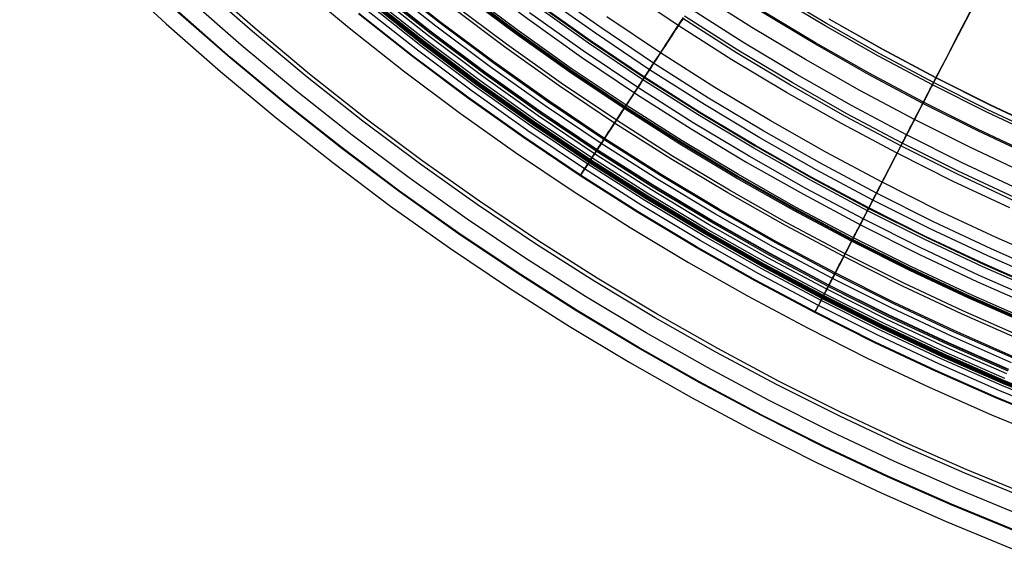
# Model space of a CAD drawing. Header units: millimetres. Extents: x -14 to 488, y -50 to 50.
# Tile 32 of 256: x 183.3 to 195.76, y -33.18 to -26.49. Entities that reach past the tile are written whole.
import ezdxf

# ---------------------------------------------------------------- set-up
doc = ezdxf.new("R2010")
doc.units = ezdxf.units.MM
doc.header["$MEASUREMENT"] = 0
doc.layers.add('Default', color=7, linetype='Continuous')

msp = doc.modelspace()

# ---------------------------------------------------------------- linework, layer by layer
at = {"layer": 'Default'}
for points in [[(183.296, -20.264), (183.914, -21.029), (184.554, -21.774), (185.217, -22.5), (185.902, -23.206), (186.503, -23.792), (187.119, -24.362), (187.75, -24.916), (188.395, -25.454), (189.053, -25.975), (189.725, -26.479), (190.409, -26.965), (191.106, -27.433), (191.799, -27.874), (192.504, -28.298), (193.219, -28.703), (193.944, -29.09), (194.679, -29.459), (195.422, -29.81), (196.175, -30.141)], [(184.48, -25.922), (185.152, -26.544), (185.84, -27.148), (186.543, -27.734), (187.26, -28.302), (187.993, -28.851), (188.739, -29.381), (189.498, -29.892), (190.255, -30.373), (191.023, -30.834), (191.802, -31.277), (192.593, -31.699), (193.394, -32.101), (194.205, -32.483), (195.025, -32.844), (195.854, -33.185)], [(196.064, -32.561), (195.262, -32.232), (194.465, -31.881), (193.674, -31.509), (192.889, -31.116), (192.111, -30.701), (191.341, -30.265), (190.58, -29.808), (189.828, -29.33), (189.087, -28.832), (188.358, -28.314), (187.64, -27.776), (186.936, -27.219), (186.245, -26.643), (185.569, -26.049)], [(196.082, -32.514), (195.282, -32.185), (194.486, -31.836), (193.696, -31.464), (192.912, -31.071), (192.135, -30.657), (191.366, -30.222), (190.606, -29.765), (189.856, -29.288), (189.116, -28.791), (188.387, -28.274), (187.671, -27.737), (186.967, -27.18), (186.278, -26.605), (185.602, -26.012)], [(186.795, -26.032), (187.469, -26.594), (188.157, -27.138), (188.859, -27.665), (189.574, -28.173), (190.302, -28.663), (191.027, -29.124), (191.763, -29.566), (192.511, -29.99), (193.269, -30.395), (194.036, -30.78), (194.813, -31.146), (195.6, -31.493), (196.394, -31.819)], [(186.795, -26.032), (187.469, -26.594), (188.157, -27.138), (188.859, -27.665), (189.574, -28.173), (190.302, -28.663), (191.027, -29.124), (191.763, -29.566), (192.511, -29.99), (193.269, -30.395), (194.036, -30.78), (194.813, -31.146), (195.6, -31.493), (196.394, -31.819)], [(195.856, -30.835), (195.094, -30.5), (194.337, -30.144), (193.586, -29.768), (192.842, -29.371), (192.105, -28.954), (191.377, -28.517), (190.659, -28.06), (189.95, -27.584), (189.252, -27.088), (188.566, -26.574), (187.892, -26.041)], [(195.88, -30.778), (195.119, -30.443), (194.364, -30.088), (193.614, -29.713), (192.872, -29.317), (192.137, -28.9), (191.41, -28.464), (190.693, -28.008), (189.985, -27.533), (189.289, -27.038), (188.604, -26.525), (187.931, -25.993)], [(195.886, -30.764), (195.126, -30.429), (194.37, -30.074), (193.621, -29.699), (192.879, -29.303), (192.144, -28.887), (191.418, -28.451), (190.701, -27.995), (189.994, -27.52), (189.298, -27.026), (188.613, -26.513), (187.941, -25.981)], [(195.795, -30.977), (195.03, -30.641), (194.269, -30.283), (193.515, -29.905), (192.767, -29.506), (192.027, -29.088), (191.296, -28.648), (190.574, -28.19), (189.862, -27.711), (189.161, -27.213), (188.472, -26.696), (187.795, -26.161)], [(195.811, -30.941), (195.046, -30.605), (194.286, -30.248), (193.533, -29.87), (192.786, -29.472), (192.047, -29.053), (191.317, -28.615), (190.596, -28.156), (189.885, -27.678), (189.185, -27.181), (188.496, -26.665), (187.82, -26.13)], [(195.818, -30.925), (195.053, -30.589), (194.294, -30.232), (193.541, -29.854), (192.795, -29.456), (192.056, -29.038), (191.326, -28.6), (190.605, -28.142), (189.895, -27.664), (189.195, -27.167), (188.507, -26.651), (187.831, -26.117)], [(195.819, -30.921), (195.055, -30.585), (194.296, -30.228), (193.543, -29.851), (192.797, -29.453), (192.058, -29.035), (191.328, -28.597), (190.607, -28.139), (189.897, -27.661), (189.197, -27.164), (188.509, -26.648), (187.833, -26.114)], [(196.063, -30.348), (195.313, -30.018), (194.568, -29.668), (193.829, -29.298), (193.097, -28.907), (192.372, -28.497), (191.656, -28.067), (190.948, -27.617), (190.251, -27.148), (189.564, -26.661), (188.889, -26.155)], [(196.069, -30.333), (195.319, -30.004), (194.575, -29.654), (193.836, -29.283), (193.104, -28.893), (192.38, -28.483), (191.664, -28.053), (190.957, -27.604), (190.26, -27.135), (189.574, -26.648), (188.899, -26.142)], [(196.073, -30.323), (195.324, -29.994), (194.579, -29.644), (193.841, -29.274), (193.109, -28.884), (192.385, -28.474), (191.67, -28.044), (190.963, -27.595), (190.266, -27.126), (189.58, -26.639), (188.905, -26.133)], [(196.082, -30.302), (195.333, -29.973), (194.589, -29.623), (193.852, -29.254), (193.121, -28.864), (192.397, -28.454), (191.682, -28.025), (190.975, -27.576), (190.279, -27.108), (189.594, -26.621), (188.919, -26.115)], [(196.331, -29.717), (195.596, -29.394), (194.867, -29.051), (194.144, -28.689), (193.427, -28.306), (192.717, -27.905), (192.016, -27.484), (191.323, -27.043), (190.641, -26.584), (189.968, -26.107)], [(195.832, -28.875), (195.116, -28.539), (194.405, -28.182), (193.701, -27.807), (193.004, -27.412), (192.315, -26.999), (191.635, -26.566), (190.965, -26.116)], [(196.031, -28.439), (195.326, -28.107), (194.626, -27.756), (193.932, -27.387), (193.246, -26.998), (192.568, -26.591), (191.898, -26.165)], [(196.236, -27.989), (195.541, -27.662), (194.853, -27.317), (194.17, -26.953), (193.495, -26.571), (192.827, -26.17)], [(196.25, -27.958), (195.556, -27.632), (194.868, -27.287), (194.187, -26.924), (193.512, -26.542), (192.845, -26.141)], [(195.981, -32.768), (195.175, -32.437), (194.373, -32.084), (193.576, -31.71), (192.786, -31.314), (192.003, -30.896), (191.228, -30.458), (190.462, -29.998), (189.706, -29.517), (188.961, -29.016), (188.226, -28.494), (187.504, -27.953), (186.795, -27.392), (186.1, -26.813), (185.419, -26.215)], [(196.507, -31.44), (195.733, -31.123), (194.964, -30.785), (194.2, -30.425), (193.442, -30.046), (192.691, -29.645), (191.948, -29.224), (191.213, -28.783), (190.488, -28.322), (189.772, -27.841), (189.068, -27.341), (188.375, -26.822), (187.695, -26.284)], [(196.517, -31.415), (195.744, -31.098), (194.975, -30.76), (194.212, -30.401), (193.454, -30.022), (192.704, -29.622), (191.961, -29.201), (191.227, -28.76), (190.502, -28.299), (189.788, -27.819), (189.084, -27.319), (188.392, -26.8), (187.712, -26.263)], [(196.522, -31.403), (195.749, -31.086), (194.981, -30.748), (194.218, -30.389), (193.461, -30.01), (192.711, -29.61), (191.968, -29.189), (191.234, -28.749), (190.51, -28.288), (189.795, -27.808), (189.092, -27.308), (188.4, -26.79), (187.721, -26.252)], [(196.527, -31.391), (195.754, -31.074), (194.986, -30.736), (194.223, -30.377), (193.467, -29.998), (192.717, -29.598), (191.975, -29.178), (191.241, -28.738), (190.517, -28.277), (189.803, -27.797), (189.099, -27.298), (188.408, -26.779), (187.729, -26.242)], [(196.532, -31.378), (195.759, -31.061), (194.992, -30.724), (194.229, -30.365), (193.473, -29.986), (192.723, -29.587), (191.981, -29.167), (191.248, -28.726), (190.524, -28.266), (189.81, -27.786), (189.107, -27.287), (188.416, -26.769), (187.737, -26.232)], [(195.771, -31.035), (195.003, -30.698), (194.242, -30.34), (193.486, -29.961), (192.737, -29.562), (191.996, -29.142), (191.263, -28.702), (190.54, -28.242), (189.826, -27.763), (189.124, -27.264), (188.433, -26.746), (187.755, -26.21)], [(195.993, -30.512), (195.239, -30.18), (194.49, -29.828), (193.747, -29.456), (193.011, -29.063), (192.282, -28.651), (191.562, -28.218), (190.851, -27.766), (190.15, -27.295), (189.459, -26.804), (188.78, -26.295)], [(195.993, -30.511), (195.239, -30.18), (194.49, -29.828), (193.747, -29.455), (193.011, -29.063), (192.282, -28.65), (191.562, -28.218), (190.851, -27.766), (190.15, -27.295), (189.46, -26.804), (188.781, -26.295)], [(189.841, -26.281), (190.518, -26.762), (191.205, -27.224), (191.902, -27.667), (192.608, -28.091), (193.323, -28.496), (194.045, -28.881), (194.773, -29.246), (195.507, -29.591), (196.246, -29.916)], [(196.249, -29.911), (195.509, -29.585), (194.775, -29.24), (194.047, -28.875), (193.326, -28.491), (192.611, -28.086), (191.905, -27.662), (191.208, -27.219), (190.521, -26.757), (189.844, -26.277)], [(196.293, -29.807), (195.556, -29.483), (194.825, -29.139), (194.099, -28.775), (193.38, -28.392), (192.668, -27.989), (191.965, -27.566), (191.27, -27.125), (190.585, -26.664), (189.911, -26.186)], [(195.902, -32.968), (195.091, -32.635), (194.284, -32.28), (193.483, -31.903), (192.688, -31.505), (191.9, -31.085), (191.12, -30.643), (190.349, -30.181), (189.589, -29.697), (188.838, -29.193), (188.1, -28.668), (187.373, -28.123), (186.66, -27.559), (185.96, -26.976), (185.275, -26.375)], [(195.906, -32.96), (195.094, -32.627), (194.288, -32.272), (193.486, -31.895), (192.692, -31.497), (191.904, -31.077), (191.125, -30.636), (190.354, -30.173), (189.593, -29.689), (188.843, -29.185), (188.105, -28.661), (187.379, -28.116), (186.665, -27.552), (185.966, -26.969), (185.281, -26.368)], [(196.443, -31.602), (195.665, -31.283), (194.892, -30.943), (194.124, -30.582), (193.362, -30.2), (192.607, -29.798), (191.86, -29.375), (191.121, -28.931), (190.392, -28.468), (189.673, -27.984), (188.965, -27.482), (188.269, -26.96), (187.585, -26.419)], [(196.446, -31.594), (195.669, -31.275), (194.896, -30.935), (194.128, -30.574), (193.366, -30.192), (192.612, -29.79), (191.865, -29.367), (191.126, -28.924), (190.397, -28.46), (189.678, -27.977), (188.971, -27.474), (188.275, -26.953), (187.591, -26.412)], [(196.481, -31.507), (195.705, -31.189), (194.934, -30.85), (194.169, -30.49), (193.409, -30.11), (192.656, -29.708), (191.911, -29.287), (191.175, -28.844), (190.448, -28.382), (189.731, -27.9), (189.025, -27.399), (188.331, -26.879), (187.65, -26.34)], [(195.977, -30.549), (195.222, -30.217), (194.472, -29.864), (193.729, -29.491), (192.992, -29.098), (192.262, -28.685), (191.541, -28.252), (190.829, -27.8), (190.127, -27.328), (189.436, -26.837), (188.756, -26.327)], [(196.187, -30.055), (195.444, -29.729), (194.707, -29.382), (193.975, -29.015), (193.25, -28.629), (192.532, -28.222), (191.823, -27.796), (191.122, -27.351), (190.432, -26.887), (189.752, -26.404)], [(196.233, -29.947), (195.493, -29.621), (194.758, -29.276), (194.029, -28.91), (193.307, -28.525), (192.592, -28.12), (191.885, -27.696), (191.187, -27.252), (190.499, -26.79), (189.821, -26.309)], [(195.941, -28.637), (195.23, -28.303), (194.526, -27.95), (193.827, -27.577), (193.136, -27.186), (192.453, -26.776), (191.779, -26.347)], [(196.127, -28.229), (195.426, -27.899), (194.732, -27.551), (194.043, -27.184), (193.362, -26.799), (192.689, -26.394)], [(196.134, -28.213), (195.434, -27.884), (194.74, -27.536), (194.052, -27.169), (193.371, -26.784), (192.698, -26.38)], [(189.725, -26.479), (190.409, -26.965), (191.106, -27.433), (191.799, -27.874), (192.504, -28.298), (193.219, -28.703), (193.944, -29.09), (194.679, -29.459), (195.422, -29.81), (196.175, -30.141)], [(196.392, -29.572), (195.662, -29.251), (194.936, -28.91), (194.216, -28.549), (193.503, -28.168), (192.797, -27.769), (192.099, -27.35), (191.41, -26.912), (190.73, -26.455)], [(195.875, -28.781), (195.161, -28.445), (194.453, -28.09), (193.751, -27.716), (193.057, -27.323), (192.37, -26.91), (191.692, -26.479)], [(195.892, -28.745), (195.178, -28.41), (194.471, -28.056), (193.77, -27.682), (193.076, -27.289), (192.391, -26.877), (191.713, -26.447)], [(196.277, -27.898), (195.585, -27.573), (194.898, -27.229), (194.218, -26.866), (193.545, -26.485)], [(196.277, -27.897), (195.586, -27.572), (194.899, -27.228), (194.219, -26.865), (193.546, -26.484)]]:
    msp.add_lwpolyline(points, dxfattribs=at)
at = {"layer": 'Default', "extrusion": (0.836995, -0.547211, 0)}
for points in [[(81.614, 22.217), (81.613, 22.187), (81.612, 22.156), (81.61, 22.125), (81.608, 22.094), (81.604, 22.062), (81.6, 22.031), (81.595, 21.999), (81.589, 21.967), (81.582, 21.935), (81.575, 21.903), (81.566, 21.871), (81.557, 21.839), (81.547, 21.807), (81.536, 21.774), (81.523, 21.742), (81.511, 21.711), (81.497, 21.679), (81.482, 21.647), (81.466, 21.616), (81.45, 21.585), (81.432, 21.554), (81.414, 21.524), (81.394, 21.494), (81.374, 21.464), (81.353, 21.435), (81.331, 21.406), (81.309, 21.378), (81.285, 21.35), (81.261, 21.322), (81.236, 21.296), (81.21, 21.269), (81.183, 21.244), (81.156, 21.219), (81.128, 21.195), (81.1, 21.171), (81.071, 21.149), (81.041, 21.127), (81.011, 21.105), (80.98, 21.085), (80.949, 21.065), (80.917, 21.046), (80.885, 21.028), (80.852, 21.011), (80.819, 20.994), (80.786, 20.979), (80.753, 20.964), (80.719, 20.95), (80.685, 20.937), (80.652, 20.925), (80.617, 20.914), (80.583, 20.903), (80.549, 20.894), (80.515, 20.885), (80.48, 20.877), (80.446, 20.87), (80.412, 20.864), (80.378, 20.858), (80.344, 20.853), (80.31, 20.849), (80.277, 20.846), (80.243, 20.844), (80.21, 20.842), (80.177, 20.841), (80.145, 20.841), (80.112, 20.841), (80.079, 20.842), (80.046, 20.844), (80.013, 20.846), (79.979, 20.849), (79.946, 20.853), (79.912, 20.858), (79.878, 20.864), (79.843, 20.87), (79.809, 20.877), (79.775, 20.885), (79.741, 20.894), (79.706, 20.903), (79.672, 20.914), (79.638, 20.925), (79.604, 20.937), (79.57, 20.95), (79.537, 20.964), (79.503, 20.979), (79.47, 20.994), (79.437, 21.011), (79.405, 21.028), (79.373, 21.046), (79.341, 21.065), (79.31, 21.085), (79.279, 21.105), (79.249, 21.127), (79.219, 21.149), (79.19, 21.171), (79.161, 21.195), (79.133, 21.219), (79.106, 21.244), (79.08, 21.269), (79.054, 21.296), (79.029, 21.322), (79.005, 21.35), (78.981, 21.378), (78.958, 21.406), (78.936, 21.435), (78.915, 21.464), (78.895, 21.494), (78.876, 21.524), (78.858, 21.554), (78.84, 21.585), (78.824, 21.616), (78.808, 21.647), (78.793, 21.679), (78.779, 21.711), (78.766, 21.742), (78.754, 21.774), (78.743, 21.807), (78.733, 21.839), (78.723, 21.871), (78.715, 21.903), (78.707, 21.935), (78.701, 21.967), (78.695, 21.999), (78.69, 22.031), (78.685, 22.062), (78.682, 22.094), (78.679, 22.125), (78.677, 22.156), (78.676, 22.187), (78.676, 22.217)], [(78.676, 22.217), (78.676, 22.248), (78.677, 22.279), (78.679, 22.31), (78.682, 22.341), (78.685, 22.373), (78.69, 22.404), (78.695, 22.436), (78.701, 22.468), (78.707, 22.5), (78.715, 22.532), (78.723, 22.564), (78.733, 22.596), (78.743, 22.628), (78.754, 22.66), (78.766, 22.692), (78.779, 22.724), (78.793, 22.756), (78.808, 22.787), (78.824, 22.819), (78.84, 22.85), (78.858, 22.881), (78.876, 22.911), (78.895, 22.941), (78.915, 22.971), (78.936, 23), (78.958, 23.029), (78.981, 23.057), (79.005, 23.085), (79.029, 23.113), (79.054, 23.139), (79.08, 23.165), (79.106, 23.191), (79.133, 23.216), (79.161, 23.24), (79.19, 23.264), (79.219, 23.286), (79.249, 23.308), (79.279, 23.33), (79.31, 23.35), (79.341, 23.37), (79.373, 23.389), (79.405, 23.407), (79.437, 23.424), (79.47, 23.44), (79.503, 23.456), (79.537, 23.471), (79.57, 23.485), (79.604, 23.498), (79.638, 23.51), (79.672, 23.521), (79.706, 23.531), (79.741, 23.541), (79.775, 23.55), (79.809, 23.558), (79.843, 23.565), (79.878, 23.571), (79.912, 23.577), (79.946, 23.581), (79.979, 23.585), (80.013, 23.589), (80.046, 23.591), (80.079, 23.593), (80.112, 23.594), (80.145, 23.594), (80.177, 23.594), (80.21, 23.593), (80.243, 23.591), (80.277, 23.589), (80.31, 23.585), (80.344, 23.581), (80.378, 23.577), (80.412, 23.571), (80.446, 23.565), (80.48, 23.558), (80.515, 23.55), (80.549, 23.541), (80.583, 23.531), (80.617, 23.521), (80.652, 23.51), (80.685, 23.498), (80.719, 23.485), (80.753, 23.471), (80.786, 23.456), (80.819, 23.44), (80.852, 23.424), (80.885, 23.407), (80.917, 23.389), (80.949, 23.37), (80.98, 23.35), (81.011, 23.33), (81.041, 23.308), (81.071, 23.286), (81.1, 23.264), (81.128, 23.24), (81.156, 23.216), (81.183, 23.191), (81.21, 23.165), (81.236, 23.139), (81.261, 23.113), (81.285, 23.085), (81.309, 23.057), (81.331, 23.029), (81.353, 23), (81.374, 22.971), (81.394, 22.941), (81.414, 22.911), (81.432, 22.881), (81.45, 22.85), (81.466, 22.819), (81.482, 22.787), (81.497, 22.756), (81.511, 22.724), (81.523, 22.692), (81.536, 22.66), (81.547, 22.628), (81.557, 22.596), (81.566, 22.564), (81.575, 22.532), (81.582, 22.5), (81.589, 22.468), (81.595, 22.436), (81.6, 22.404), (81.604, 22.373), (81.608, 22.341), (81.61, 22.31), (81.612, 22.279), (81.613, 22.248), (81.614, 22.217)]]:
    msp.add_lwpolyline(points, dxfattribs=at)
at = {"layer": 'Default'}
for points in [[(195.679, -25.72, 76.821), (194.972, -27.086, 67.106), (194.453, -28.09, 58.875), (194.085, -28.802, 51.878), (193.841, -29.274, 46.03), (193.586, -29.768, 37.025), (193.461, -30.01, 30.077), (193.45, -30.03, 28.944), (193.45, -30.031, 28.424), (193.454, -30.022, 27.937), (193.459, -30.012, 27.707), (193.466, -30, 27.487), (193.474, -29.984, 27.276), (193.484, -29.965, 27.076), (193.496, -29.942, 26.886), (193.509, -29.915, 26.707), (193.517, -29.901, 26.621), (193.525, -29.885, 26.539), (193.534, -29.868, 26.459), (193.543, -29.851, 26.383), (193.552, -29.832, 26.308), (193.563, -29.813, 26.236), (193.573, -29.792, 26.165), (193.584, -29.77, 26.096), (193.596, -29.748, 26.028), (193.608, -29.724, 25.963), (193.621, -29.7, 25.899), (193.634, -29.675, 25.837), (193.647, -29.65, 25.776), (193.66, -29.623, 25.718), (193.674, -29.597, 25.661), (193.688, -29.569, 25.607), (193.703, -29.541, 25.554), (193.717, -29.513, 25.503), (193.732, -29.484, 25.454), (193.747, -29.455, 25.407), (193.762, -29.426, 25.362), (193.777, -29.397, 25.319), (193.793, -29.368, 25.278), (193.808, -29.338, 25.239), (193.823, -29.309, 25.202), (193.838, -29.28, 25.167), (193.853, -29.251, 25.133), (193.868, -29.222, 25.102), (193.882, -29.194, 25.073), (193.897, -29.166, 25.046), (193.911, -29.139, 25.02), (193.924, -29.113, 24.997), (193.938, -29.087, 24.975), (193.951, -29.062, 24.956), (193.963, -29.038, 24.939), (193.969, -29.027, 24.931), (193.975, -29.015, 24.923), (193.993, -28.979, 24.901), (193.997, -28.972, 24.896), (194.001, -28.965, 24.892), (194.005, -28.958, 24.888), (194.008, -28.951, 24.885), (194.012, -28.944, 24.882), (194.016, -28.936, 24.878), (194.02, -28.929, 24.875), (194.024, -28.921, 24.872), (194.045, -28.881, 24.858)], [(194.045, -28.881, 24.858), (194.075, -28.822, 24.839), (194.104, -28.765, 24.818), (194.134, -28.708, 24.795), (194.163, -28.652, 24.771), (194.191, -28.597, 24.745), (194.219, -28.542, 24.718), (194.247, -28.489, 24.689), (194.274, -28.436, 24.659), (194.301, -28.385, 24.627), (194.327, -28.334, 24.594), (194.352, -28.285, 24.559), (194.377, -28.237, 24.524), (194.402, -28.189, 24.487), (194.426, -28.144, 24.45), (194.449, -28.099, 24.411), (194.471, -28.056, 24.371), (194.493, -28.014, 24.33), (194.514, -27.973, 24.289), (194.534, -27.934, 24.247), (194.554, -27.895, 24.204), (194.573, -27.859, 24.16), (194.591, -27.823, 24.116), (194.609, -27.789, 24.071), (194.626, -27.756, 24.026), (194.642, -27.725, 23.98), (194.658, -27.694, 23.934), (194.673, -27.665, 23.888), (194.688, -27.637, 23.841), (194.701, -27.61, 23.794), (194.715, -27.584, 23.747), (194.727, -27.56, 23.7), (194.74, -27.536, 23.652), (194.751, -27.513, 23.605), (194.762, -27.492, 23.557), (194.773, -27.472, 23.509), (194.783, -27.452, 23.462), (194.793, -27.433, 23.414), (194.802, -27.416, 23.366), (194.81, -27.399, 23.318), (194.819, -27.383, 23.27), (194.826, -27.369, 23.221), (194.834, -27.355, 23.173), (194.84, -27.341, 23.125), (194.847, -27.329, 23.077), (194.858, -27.307, 22.981), (194.868, -27.287, 22.884), (194.877, -27.271, 22.788), (194.884, -27.257, 22.692), (194.89, -27.246, 22.596), (194.894, -27.237, 22.501), (194.897, -27.231, 22.405), (194.899, -27.228, 22.31), (194.9, -27.226, 22.215), (194.899, -27.228, 22.12), (194.897, -27.231, 22.025), (194.895, -27.237, 21.931), (194.89, -27.244, 21.836), (194.885, -27.255, 21.742), (194.879, -27.267, 21.648), (194.871, -27.282, 21.554), (194.863, -27.298, 21.461), (194.853, -27.317, 21.368), (194.842, -27.338, 21.275), (194.83, -27.362, 21.182), (194.817, -27.387, 21.09), (194.802, -27.415, 20.998), (194.786, -27.446, 20.907), (194.769, -27.479, 20.816), (194.751, -27.514, 20.725), (194.732, -27.551, 20.635), (194.711, -27.591, 20.546), (194.689, -27.634, 20.457), (194.665, -27.68, 20.369), (194.641, -27.728, 20.282), (194.614, -27.779, 20.195), (194.586, -27.833, 20.11), (194.557, -27.89, 20.026), (194.526, -27.95, 19.943), (194.493, -28.013, 19.861), (194.459, -28.079, 19.781), (194.441, -28.114, 19.741), (194.423, -28.149, 19.702), (194.404, -28.185, 19.663), (194.385, -28.222, 19.625), (194.365, -28.26, 19.588), (194.345, -28.299, 19.551), (194.325, -28.338, 19.514), (194.304, -28.378, 19.478), (194.283, -28.42, 19.443), (194.261, -28.462, 19.409), (194.239, -28.505, 19.375), (194.208, -28.565, 19.329), (194.199, -28.581, 19.317), (194.191, -28.598, 19.303), (194.182, -28.615, 19.288), (194.173, -28.632, 19.273), (194.164, -28.65, 19.256), (194.144, -28.689, 19.218), (194.122, -28.73, 19.175), (194.099, -28.775, 19.125), (194.074, -28.824, 19.069), (194.047, -28.875, 19.006), (194.019, -28.929, 18.937), (193.992, -28.981, 18.868), (193.966, -29.032, 18.797), (193.94, -29.083, 18.723), (193.914, -29.133, 18.644), (193.888, -29.183, 18.559), (193.862, -29.233, 18.468), (193.836, -29.283, 18.368), (193.81, -29.335, 18.26), (193.783, -29.387, 18.141), (193.756, -29.439, 18.012), (193.729, -29.491, 17.87), (193.701, -29.544, 17.715), (193.674, -29.596, 17.546), (193.648, -29.648, 17.363), (193.621, -29.699, 17.164), (193.596, -29.749, 16.948), (193.57, -29.797, 16.716), (193.546, -29.844, 16.466), (193.523, -29.889, 16.199), (193.501, -29.932, 15.912), (193.48, -29.973, 15.606), (193.442, -30.046, 14.934), (193.411, -30.106, 14.177), (193.387, -30.151, 13.331), (193.372, -30.181, 12.389), (193.362, -30.2, 5.79), (193.363, -30.199, 5.624), (193.365, -30.194, 5.462), (193.369, -30.187, 5.304), (193.374, -30.177, 5.149), (193.381, -30.164, 4.998), (193.389, -30.149, 4.851), (193.398, -30.131, 4.707), (193.409, -30.11, 4.567), (193.421, -30.086, 4.43), (193.435, -30.06, 4.297), (193.449, -30.032, 4.168), (193.465, -30.001, 4.042), (193.482, -29.968, 3.919), (193.501, -29.932, 3.8), (193.52, -29.894, 3.684), (193.541, -29.854, 3.571), (193.563, -29.812, 3.462), (193.586, -29.768, 3.355), (193.61, -29.721, 3.252), (193.635, -29.672, 3.152), (193.661, -29.622, 3.054), (193.689, -29.568, 2.959), (193.717, -29.513, 2.867), (193.747, -29.456, 2.777), (193.778, -29.396, 2.69), (193.81, -29.334, 2.605), (193.843, -29.27, 2.522), (193.878, -29.203, 2.442), (193.913, -29.134, 2.363), (193.951, -29.062, 2.287), (193.989, -28.988, 2.212), (194.029, -28.91, 2.139), (194.07, -28.83, 2.068), (194.113, -28.747, 1.999), (194.158, -28.661, 1.932), (194.204, -28.572, 1.866), (194.252, -28.48, 1.802), (194.301, -28.384, 1.74), (194.352, -28.285, 1.68), (194.405, -28.182, 1.621), (194.46, -28.076, 1.564), (194.517, -27.967, 1.509), (194.576, -27.853, 1.456), (194.636, -27.736, 1.405), (194.699, -27.615, 1.356), (194.763, -27.49, 1.309), (194.83, -27.362, 1.264), (194.898, -27.229, 1.221), (194.969, -27.093, 1.181), (195.042, -26.952, 1.142), (195.116, -26.808, 1.106), (195.193, -26.659, 1.073), (195.272, -26.507, 1.042), (195.353, -26.351, 1.013)], [(191.699, -26.469, 19.781), (191.678, -26.502, 19.741), (191.656, -26.535, 19.702), (191.634, -26.569, 19.663), (191.611, -26.604, 19.625), (191.588, -26.639, 19.588), (191.564, -26.676, 19.551), (191.539, -26.713, 19.514), (191.515, -26.751, 19.478), (191.489, -26.79, 19.443), (191.463, -26.83, 19.409), (191.437, -26.87, 19.375), (191.4, -26.927, 19.329), (191.39, -26.942, 19.317), (191.38, -26.958, 19.303), (191.369, -26.974, 19.288), (191.358, -26.99, 19.273), (191.347, -27.007, 19.256), (191.323, -27.043, 19.218), (191.298, -27.082, 19.175), (191.27, -27.125, 19.125), (191.24, -27.17, 19.069), (191.208, -27.219, 19.006), (191.175, -27.27, 18.937), (191.143, -27.319, 18.868), (191.112, -27.367, 18.797), (191.081, -27.415, 18.723), (191.05, -27.462, 18.644), (191.019, -27.509, 18.559), (190.988, -27.556, 18.468), (190.957, -27.604, 18.368), (190.925, -27.652, 18.26), (190.893, -27.701, 18.141), (190.861, -27.75, 18.012), (190.829, -27.8, 17.87), (190.797, -27.849, 17.715), (190.764, -27.899, 17.546), (190.732, -27.947, 17.363), (190.701, -27.995, 17.164), (190.67, -28.042, 16.948), (190.64, -28.088, 16.716), (190.612, -28.132, 16.466), (190.584, -28.175, 16.199), (190.557, -28.215, 15.912), (190.532, -28.253, 15.606), (190.488, -28.322, 14.934), (190.451, -28.379, 14.177), (190.422, -28.421, 13.331), (190.404, -28.449, 12.389), (190.392, -28.468, 5.79), (190.393, -28.466, 5.624), (190.396, -28.462, 5.462), (190.4, -28.455, 5.304), (190.406, -28.446, 5.149), (190.414, -28.434, 4.998), (190.424, -28.419, 4.851), (190.435, -28.402, 4.707), (190.448, -28.382, 4.567), (190.463, -28.36, 4.43), (190.479, -28.336, 4.297), (190.496, -28.309, 4.168), (190.515, -28.28, 4.042), (190.535, -28.249, 3.919), (190.557, -28.215, 3.8), (190.581, -28.179, 3.684), (190.605, -28.142, 3.571), (190.631, -28.102, 3.462), (190.659, -28.06, 3.355), (190.687, -28.016, 3.252), (190.717, -27.97, 3.152), (190.749, -27.922, 3.054), (190.781, -27.872, 2.959), (190.816, -27.82, 2.867), (190.851, -27.766, 2.777), (190.888, -27.71, 2.69), (190.926, -27.652, 2.605), (190.965, -27.591, 2.522), (191.007, -27.528, 2.442), (191.049, -27.463, 2.363), (191.093, -27.395, 2.287), (191.139, -27.325, 2.212), (191.187, -27.252, 2.139), (191.236, -27.177, 2.068), (191.287, -27.099, 1.999), (191.34, -27.018, 1.932), (191.395, -26.934, 1.866), (191.452, -26.847, 1.802), (191.511, -26.756, 1.74), (191.572, -26.663, 1.68), (191.635, -26.566, 1.621), (191.701, -26.466, 1.564)], [(191.692, -26.479, 58.875), (191.254, -27.15, 51.878), (190.963, -27.595, 46.03), (190.659, -28.06, 37.025), (190.51, -28.288, 30.077), (190.497, -28.307, 28.944), (190.497, -28.308, 28.424), (190.502, -28.299, 27.937), (190.508, -28.291, 27.707), (190.516, -28.279, 27.487), (190.525, -28.264, 27.276), (190.537, -28.246, 27.076), (190.551, -28.224, 26.886), (190.568, -28.199, 26.707), (190.577, -28.185, 26.621), (190.586, -28.171, 26.539), (190.597, -28.155, 26.459), (190.607, -28.139, 26.383), (190.619, -28.121, 26.308), (190.631, -28.103, 26.236), (190.644, -28.083, 26.165), (190.657, -28.063, 26.096), (190.671, -28.041, 26.028), (190.685, -28.019, 25.963), (190.7, -27.997, 25.899), (190.716, -27.973, 25.837), (190.731, -27.949, 25.776), (190.748, -27.924, 25.718), (190.764, -27.899, 25.661), (190.781, -27.873, 25.607), (190.798, -27.847, 25.554), (190.816, -27.82, 25.503), (190.833, -27.793, 25.454), (190.851, -27.766, 25.407), (190.869, -27.738, 25.362), (190.887, -27.711, 25.319), (190.905, -27.683, 25.278), (190.923, -27.655, 25.239), (190.941, -27.628, 25.202), (190.959, -27.6, 25.167), (190.977, -27.573, 25.133), (190.995, -27.546, 25.102), (191.012, -27.519, 25.073), (191.029, -27.493, 25.046), (191.046, -27.468, 25.02), (191.062, -27.443, 24.997), (191.078, -27.419, 24.975), (191.093, -27.395, 24.956), (191.108, -27.373, 24.939), (191.115, -27.362, 24.931), (191.122, -27.351, 24.923), (191.144, -27.317, 24.901), (191.149, -27.31, 24.896), (191.153, -27.304, 24.892), (191.158, -27.297, 24.888), (191.162, -27.29, 24.885), (191.166, -27.284, 24.882), (191.171, -27.277, 24.878), (191.176, -27.27, 24.875), (191.181, -27.262, 24.872), (191.205, -27.224, 24.858)], [(191.205, -27.224, 24.858), (191.241, -27.169, 24.839), (191.277, -27.115, 24.818), (191.312, -27.062, 24.795), (191.346, -27.009, 24.771), (191.38, -26.957, 24.745), (191.414, -26.906, 24.718), (191.447, -26.855, 24.689), (191.479, -26.806, 24.659), (191.511, -26.757, 24.627), (191.542, -26.709, 24.594), (191.572, -26.663, 24.559), (191.602, -26.617, 24.524), (191.631, -26.573, 24.487), (191.659, -26.53, 24.45), (191.687, -26.488, 24.411)]]:
    msp.add_polyline3d(points, dxfattribs=at)

doc.saveas('drawing.dxf')
